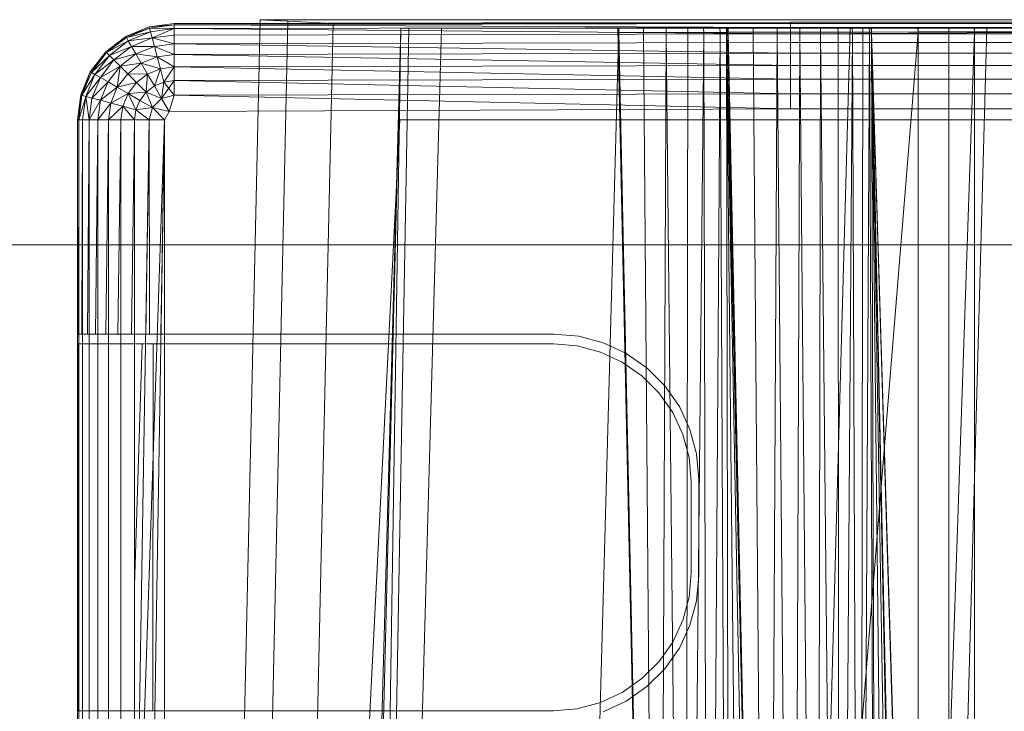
# Model space of a CAD drawing. Header units: metres. Extents: x 391.1 to 430.4, y 12.7 to 29.8.
# Tile 81 of 104: x 404.569 to 404.718, y 27.956 to 28.061. Entities that reach past the tile are written whole.
import ezdxf

# ---------------------------------------------------------------- set-up
doc = ezdxf.new("R2010")
doc.units = ezdxf.units.M
doc.layers.add('A-DETL-____-MBND', color=7, linetype='Continuous', lineweight=18)
doc.layers.add('P-PIPE-____-OTLN', color=7, linetype='Continuous', lineweight=18)

# ---------------------------------------------------------------- blocks, each defined once
blk = doc.blocks.new('Family - Inodor PB-155417-02_SAN_P0')
at = {"layer": 'A-DETL-____-MBND', "color": 253, "true_color": 0xaaaaaa}
for p, q in [((0.01086, 0.72641), (0.01465, 0.72691)), ((0.01086, 0.72641), (0.01465, 0.72691)), ((0.01086, 0.72641), (0.01465, 0.72691)), ((0.01086, 0.72641), (0.01465, 0.72691)), ((0.01086, 0.72641), (0.01465, 0.72671)), ((0.01086, 0.72641), (0.01465, 0.72671)), ((0.01465, 0.72671), (0.01091, 0.72621)), ((0.01465, 0.72671), (0.01091, 0.72621)), ((0.01091, 0.72621), (0.01465, 0.72671)), ((0.01465, 0.72691), (0.10805, 0.72711)), ((0.01465, 0.72691), (0.10805, 0.72711)), ((0.01465, 0.72691), (0.38826, 0.72691)), ((0.01465, 0.72691), (0.38826, 0.72691)), ((0.01465, 0.72691), (0.01465, 0.72671)), ((0.10805, 0.72691), (0.01465, 0.72671)), ((0.01465, 0.72691), (0.01465, 0.72671)), ((0.01465, 0.72691), (0.10805, 0.72691)), ((0.01465, 0.72691), (0.01465, 0.72671)), ((0.10805, 0.72691), (0.01465, 0.72671)), ((0.01465, 0.72691), (0.10805, 0.72691)), ((0.01465, 0.72671), (0.10805, 0.72691)), ((0.01465, 0.72671), (0.01465, 0.72611)), ((0.01465, 0.72671), (0.01465, 0.72611)), ((0.01465, 0.72671), (0.10805, 0.72631)), ((0.01465, 0.72671), (0.01465, 0.72611)), ((0.01465, 0.72671), (0.10805, 0.72631)), ((0.02769, 0.72747), (0.02057, 0.40793)), ((0.02769, 0.72747), (0.02057, 0.40793)), ((0.03191, 0.72725), (0.02479, 0.40776)), ((0.03191, 0.72725), (0.02479, 0.40776)), ((0.03191, 0.72747), (0.02769, 0.72747)), ((0.02769, 0.72747), (0.03191, 0.72747)), ((0.03191, 0.72725), (0.02769, 0.72747)), ((0.02769, 0.72747), (0.03191, 0.72725)), ((0.03874, 0.72691), (0.03162, 0.40749)), ((0.03874, 0.72691), (0.03162, 0.40749)), ((0.03191, 0.72747), (0.03874, 0.72747)), ((0.03874, 0.72747), (0.03191, 0.72747)), ((0.03874, 0.72691), (0.03191, 0.72725)), ((0.03191, 0.72725), (0.03874, 0.72691)), ((0.03874, 0.72747), (0.36709, 0.72747)), ((0.36709, 0.72747), (0.03874, 0.72747)), ((0.36709, 0.72691), (0.03874, 0.72691)), ((0.03874, 0.72691), (0.36709, 0.72691)), ((0.10805, 0.72711), (0.10805, 0.72691)), ((0.10805, 0.72711), (0.29485, 0.72711)), ((0.10805, 0.72711), (0.10805, 0.72691)), ((0.10805, 0.72711), (0.29485, 0.72711)), ((0.10805, 0.72711), (0.10805, 0.72691)), ((0.10805, 0.72691), (0.10805, 0.72631)), ((0.10805, 0.72691), (0.29485, 0.72691)), ((0.10805, 0.72691), (0.10805, 0.72631)), ((0.10805, 0.72691), (0.29485, 0.72691)), ((0.10805, 0.72691), (0.29485, 0.72691)), ((0.10805, 0.72691), (0.10805, 0.72631)), ((0.00733, 0.72494), (0.01086, 0.72641)), ((0.00733, 0.72494), (0.01086, 0.72641)), ((0.00733, 0.72494), (0.01086, 0.72641)), ((0.00733, 0.72494), (0.01086, 0.72641)), ((0.00733, 0.72494), (0.01091, 0.72621)), ((0.00733, 0.72494), (0.01091, 0.72621)), ((0.01091, 0.72621), (0.00743, 0.72477)), ((0.01091, 0.72621), (0.00743, 0.72477)), ((0.00743, 0.72477), (0.01091, 0.72621)), ((0.00743, 0.72477), (0.01106, 0.72564)), ((0.00743, 0.72477), (0.01106, 0.72564)), ((0.01106, 0.72564), (0.00772, 0.72425)), ((0.01106, 0.72564), (0.00772, 0.72425)), ((0.00772, 0.72425), (0.01106, 0.72564)), ((0.01086, 0.72641), (0.01091, 0.72621)), ((0.01086, 0.72641), (0.01091, 0.72621)), ((0.01086, 0.72641), (0.01091, 0.72621)), ((0.01091, 0.72621), (0.01106, 0.72564)), ((0.01091, 0.72621), (0.01106, 0.72564)), ((0.01091, 0.72621), (0.01465, 0.72611)), ((0.01091, 0.72621), (0.01106, 0.72564)), ((0.01091, 0.72621), (0.01465, 0.72611)), ((0.01465, 0.72611), (0.01106, 0.72564)), ((0.01465, 0.72611), (0.01106, 0.72564)), ((0.01106, 0.72564), (0.01465, 0.72611)), ((0.01106, 0.72564), (0.01132, 0.7247)), ((0.01106, 0.72564), (0.01132, 0.7247)), ((0.01106, 0.72564), (0.01132, 0.7247)), ((0.01465, 0.72611), (0.01132, 0.7247)), ((0.01132, 0.7247), (0.01465, 0.72611)), ((0.01465, 0.72514), (0.01132, 0.7247)), ((0.01132, 0.7247), (0.01465, 0.72514)), ((0.01132, 0.7247), (0.01465, 0.72514)), ((0.10805, 0.72631), (0.01465, 0.72611)), ((0.10805, 0.72631), (0.01465, 0.72611)), ((0.01465, 0.72611), (0.10805, 0.72631)), ((0.01465, 0.72611), (0.01465, 0.72514)), ((0.01465, 0.72611), (0.01465, 0.72514)), ((0.01465, 0.72611), (0.10805, 0.72534)), ((0.01465, 0.72611), (0.01465, 0.72514)), ((0.01465, 0.72611), (0.10805, 0.72534)), ((0.10805, 0.72534), (0.01465, 0.72514)), ((0.10805, 0.72534), (0.01465, 0.72514)), ((0.01465, 0.72514), (0.10805, 0.72534)), ((0.01465, 0.72514), (0.01465, 0.72382)), ((0.01465, 0.72514), (0.01465, 0.72382)), ((0.01465, 0.72514), (0.01465, 0.72382)), ((0.03494, 0.21652), (0.04902, 0.7262)), ((0.04902, 0.7262), (0.03612, 0.21652)), ((0.04902, 0.7262), (0.04107, 0.21652)), ((0.0502, 0.7262), (0.04107, 0.21652)), ((0.05515, 0.7262), (0.04107, 0.21652)), ((0.04902, 0.7262), (0.0502, 0.7262)), ((0.0502, 0.7262), (0.05515, 0.7262)), ((0.05515, 0.7262), (0.08204, 0.7262)), ((0.08204, 0.7262), (0.06796, 0.21652)), ((0.08802, 0.44565), (0.08189, 0.7262)), ((0.08201, 0.7262), (0.08189, 0.7262)), ((0.08202, 0.72555), (0.08201, 0.7262)), ((0.08202, 0.7262), (0.08201, 0.7262)), ((0.08202, 0.72555), (0.08201, 0.7262)), ((0.08202, 0.7262), (0.08202, 0.72555)), ((0.08203, 0.7262), (0.08202, 0.72555)), ((0.08203, 0.7262), (0.08202, 0.7262)), ((0.08202, 0.72555), (0.08202, 0.7262)), ((0.08203, 0.7262), (0.08202, 0.72555)), ((0.08202, 0.72555), (0.08802, 0.44565)), ((0.08578, 0.72555), (0.08202, 0.72555)), ((0.08202, 0.72555), (0.08578, 0.72555)), ((0.08202, 0.72555), (0.08802, 0.44565)), ((0.08577, 0.7262), (0.08203, 0.7262)), ((0.08204, 0.7262), (0.11707, 0.7262)), ((0.08577, 0.7262), (0.08578, 0.72555)), ((0.08578, 0.7262), (0.08577, 0.7262)), ((0.08578, 0.72555), (0.08577, 0.7262)), ((0.08578, 0.7262), (0.08578, 0.72555)), ((0.08579, 0.7262), (0.08578, 0.72555)), ((0.08579, 0.7262), (0.08578, 0.7262)), ((0.08578, 0.72555), (0.08578, 0.7262)), ((0.08579, 0.7262), (0.08578, 0.72555)), ((0.08578, 0.72555), (0.08802, 0.44565)), ((0.08578, 0.72555), (0.0892, 0.72555)), ((0.08578, 0.72555), (0.08802, 0.44565)), ((0.0892, 0.72555), (0.08578, 0.72555)), ((0.0892, 0.7262), (0.08579, 0.7262)), ((0.0892, 0.72555), (0.08802, 0.44565)), ((0.08802, 0.44565), (0.0892, 0.72555)), ((0.0892, 0.7262), (0.0892, 0.72555)), ((0.0892, 0.7262), (0.0892, 0.72555)), ((0.0892, 0.7262), (0.0892, 0.7262)), ((0.0892, 0.72555), (0.0892, 0.7262)), ((0.09247, 0.7262), (0.0892, 0.7262)), ((0.0892, 0.7262), (0.0892, 0.72555)), ((0.0892, 0.72555), (0.09212, 0.44566)), ((0.09248, 0.72555), (0.0892, 0.72555)), ((0.0892, 0.72555), (0.09248, 0.72555)), ((0.0892, 0.72555), (0.09212, 0.44566)), ((0.09248, 0.72555), (0.09212, 0.44566)), ((0.09212, 0.44566), (0.09248, 0.72555)), ((0.09212, 0.44566), (0.09491, 0.72555)), ((0.09212, 0.44566), (0.09491, 0.72555)), ((0.09247, 0.7262), (0.09248, 0.72555)), ((0.09489, 0.7262), (0.09247, 0.7262)), ((0.09247, 0.7262), (0.09248, 0.72555)), ((0.09491, 0.72555), (0.09248, 0.72555)), ((0.09248, 0.72555), (0.09491, 0.72555)), ((0.09489, 0.7262), (0.09491, 0.72555)), ((0.09734, 0.7262), (0.09489, 0.7262)), ((0.09489, 0.7262), (0.09491, 0.72555)), ((0.09737, 0.72555), (0.09491, 0.72555)), ((0.09491, 0.72555), (0.09554, 0.44566)), ((0.09491, 0.72555), (0.09737, 0.72555)), ((0.09491, 0.72555), (0.09554, 0.44566)), ((0.09737, 0.72555), (0.09554, 0.44566)), ((0.09554, 0.44566), (0.09737, 0.72555)), ((0.09734, 0.7262), (0.09737, 0.72555)), ((0.09833, 0.7262), (0.09734, 0.7262)), ((0.09734, 0.7262), (0.09737, 0.72555)), ((0.09837, 0.72555), (0.09737, 0.72555)), ((0.09737, 0.72555), (0.09882, 0.44566)), ((0.09737, 0.72555), (0.09837, 0.72555)), ((0.09737, 0.72555), (0.09882, 0.44566)), ((0.09833, 0.7262), (0.09837, 0.72555)), ((0.09845, 0.7262), (0.09833, 0.7262)), ((0.09837, 0.72555), (0.09833, 0.7262)), ((0.09845, 0.7262), (0.09837, 0.72555)), ((0.09845, 0.7262), (0.09837, 0.72555)), ((0.09837, 0.72555), (0.12737, 0.72561)), ((0.12737, 0.72561), (0.09837, 0.72555)), ((0.09837, 0.72555), (0.09882, 0.44566)), ((0.09837, 0.72555), (0.10126, 0.44566)), ((0.09837, 0.72555), (0.09882, 0.44566)), ((0.09837, 0.72555), (0.10371, 0.44566)), ((0.09837, 0.72555), (0.10126, 0.44566)), ((0.09837, 0.72555), (0.10471, 0.44572)), ((0.09837, 0.72555), (0.10371, 0.44566)), ((0.09837, 0.72555), (0.10471, 0.44572)), ((0.12734, 0.7262), (0.09845, 0.7262)), ((0.10461, 0.44571), (0.09848, 0.7262)), ((0.09858, 0.7262), (0.09848, 0.7262)), ((0.09859, 0.7262), (0.09858, 0.7262)), ((0.09861, 0.7256), (0.09858, 0.7262)), ((0.09861, 0.7256), (0.09858, 0.7262)), ((0.09859, 0.7262), (0.09861, 0.7256)), ((0.09861, 0.7262), (0.09859, 0.7262)), ((0.09861, 0.7256), (0.09859, 0.7262)), ((0.09861, 0.7262), (0.09861, 0.7256)), ((0.09862, 0.7262), (0.09861, 0.7256)), ((0.09862, 0.7262), (0.09861, 0.7262)), ((0.09861, 0.7256), (0.09861, 0.7262)), ((0.09862, 0.7262), (0.09861, 0.7256)), ((0.09861, 0.7256), (0.10461, 0.44571)), ((0.10238, 0.7256), (0.09861, 0.7256)), ((0.09861, 0.7256), (0.10238, 0.7256)), ((0.09861, 0.7256), (0.10461, 0.44571)), ((0.10238, 0.7262), (0.09862, 0.7262)), ((0.10238, 0.7262), (0.10238, 0.7256)), ((0.10239, 0.7262), (0.10238, 0.7256)), ((0.10239, 0.7262), (0.10238, 0.7262)), ((0.10238, 0.7256), (0.10238, 0.7262)), ((0.10239, 0.7262), (0.10238, 0.7256)), ((0.10238, 0.7256), (0.10461, 0.44571)), ((0.10604, 0.7256), (0.10238, 0.7256)), ((0.10238, 0.7256), (0.10604, 0.7256)), ((0.10238, 0.7256), (0.10461, 0.44571)), ((0.10603, 0.7262), (0.10239, 0.7262)), ((0.11707, 0.7262), (0.10299, 0.21652)), ((0.10604, 0.7256), (0.10461, 0.44571)), ((0.10461, 0.44571), (0.10604, 0.7256)), ((0.12737, 0.72561), (0.10471, 0.44572)), ((0.10471, 0.44572), (0.12737, 0.72561)), ((0.10603, 0.7262), (0.10604, 0.7256)), ((0.10604, 0.7262), (0.10603, 0.7262)), ((0.10604, 0.7256), (0.10603, 0.7262)), ((0.10604, 0.7262), (0.10604, 0.7256)), ((0.10605, 0.7262), (0.10604, 0.7256)), ((0.10605, 0.7262), (0.10604, 0.7262)), ((0.10604, 0.7256), (0.10604, 0.7262)), ((0.10605, 0.7262), (0.10604, 0.7256)), ((0.10604, 0.7256), (0.10839, 0.44571)), ((0.10604, 0.7256), (0.10947, 0.7256)), ((0.10604, 0.7256), (0.10839, 0.44571)), ((0.10947, 0.7256), (0.10604, 0.7256)), ((0.10947, 0.7262), (0.10605, 0.7262)), ((0.10805, 0.72631), (0.10805, 0.72534)), ((0.10805, 0.72631), (0.29485, 0.72631)), ((0.10805, 0.72631), (0.10805, 0.72534)), ((0.10805, 0.72631), (0.29485, 0.72631)), ((0.10805, 0.72631), (0.29485, 0.72631)), ((0.10805, 0.72631), (0.10805, 0.72534)), ((0.29485, 0.72631), (0.10805, 0.72534)), ((0.10805, 0.72534), (0.29485, 0.72631)), ((0.10805, 0.72534), (0.10805, 0.72402)), ((0.10805, 0.72534), (0.29485, 0.72534)), ((0.10805, 0.72402), (0.10805, 0.72534)), ((0.10805, 0.72534), (0.29485, 0.72534)), ((0.10805, 0.72534), (0.10805, 0.72402)), ((0.10805, 0.72534), (0.29485, 0.72534)), ((0.10947, 0.7256), (0.10839, 0.44571)), ((0.10839, 0.44571), (0.10947, 0.7256)), ((0.10947, 0.7262), (0.10947, 0.7256)), ((0.10947, 0.7262), (0.10947, 0.7256)), ((0.10947, 0.7262), (0.10947, 0.7262)), ((0.10947, 0.7256), (0.10947, 0.7262)), ((0.10948, 0.7262), (0.10947, 0.7256)), ((0.10948, 0.7262), (0.10947, 0.7262)), ((0.10947, 0.7256), (0.10947, 0.7262)), ((0.10948, 0.7262), (0.10947, 0.7256)), ((0.10947, 0.7256), (0.11204, 0.44571)), ((0.11257, 0.7256), (0.10947, 0.7256)), ((0.10947, 0.7256), (0.11257, 0.7256)), ((0.10947, 0.7256), (0.11204, 0.44571)), ((0.11257, 0.7262), (0.10948, 0.7262)), ((0.11257, 0.7256), (0.11204, 0.44571)), ((0.11204, 0.44571), (0.11257, 0.7256)), ((0.11257, 0.7262), (0.11257, 0.7256)), ((0.11257, 0.7262), (0.11257, 0.7256)), ((0.11257, 0.7256), (0.11257, 0.7262)), ((0.11524, 0.7262), (0.11257, 0.7262)), ((0.11257, 0.7262), (0.11257, 0.7256)), ((0.11525, 0.7256), (0.11257, 0.7256)), ((0.11257, 0.7256), (0.11547, 0.44571)), ((0.11257, 0.7256), (0.11525, 0.7256)), ((0.11257, 0.7256), (0.11547, 0.44571)), ((0.11524, 0.7262), (0.11525, 0.7256)), ((0.1174, 0.7262), (0.11524, 0.7262)), ((0.11524, 0.7262), (0.11525, 0.7256)), ((0.11742, 0.7256), (0.11525, 0.7256)), ((0.11525, 0.7256), (0.11547, 0.44571)), ((0.11525, 0.7256), (0.11742, 0.7256)), ((0.11525, 0.7256), (0.11547, 0.44571)), ((0.11742, 0.7256), (0.11547, 0.44571)), ((0.11547, 0.44571), (0.11742, 0.7256)), ((0.11707, 0.7262), (0.13782, 0.7262)), ((0.1174, 0.7262), (0.11742, 0.7256)), ((0.11899, 0.7262), (0.1174, 0.7262)), ((0.1174, 0.7262), (0.11742, 0.7256)), ((0.11902, 0.7256), (0.11742, 0.7256)), ((0.11742, 0.7256), (0.11858, 0.44571)), ((0.11742, 0.7256), (0.11902, 0.7256)), ((0.11742, 0.7256), (0.11858, 0.44571)), ((0.11902, 0.7256), (0.11858, 0.44571)), ((0.11858, 0.44571), (0.11902, 0.7256)), ((0.11858, 0.44571), (0.12, 0.7256)), ((0.11858, 0.44571), (0.12, 0.7256)), ((0.11899, 0.7262), (0.11902, 0.7256)), ((0.11997, 0.7262), (0.11899, 0.7262)), ((0.11899, 0.7262), (0.11902, 0.7256)), ((0.12, 0.7256), (0.11902, 0.7256)), ((0.11902, 0.7256), (0.12, 0.7256)), ((0.11997, 0.7262), (0.12, 0.7256)), ((0.12028, 0.7262), (0.11997, 0.7262)), ((0.11997, 0.7262), (0.12, 0.7256)), ((0.12032, 0.7256), (0.12, 0.7256)), ((0.12, 0.7256), (0.12125, 0.44571)), ((0.12, 0.7256), (0.12032, 0.7256)), ((0.12, 0.7256), (0.12125, 0.44571)), ((0.12028, 0.7262), (0.12032, 0.7256)), ((0.12028, 0.7262), (0.28568, 0.7262)), ((0.12028, 0.7262), (0.12032, 0.7256)), ((0.12034, 0.7262), (0.12029, 0.7262)), ((0.12032, 0.7256), (0.12029, 0.7262)), ((0.12034, 0.7262), (0.12032, 0.7256)), ((0.12034, 0.7262), (0.12032, 0.7256)), ((0.12032, 0.7256), (0.13594, 0.72561)), ((0.13594, 0.72561), (0.12032, 0.7256)), ((0.12032, 0.7256), (0.12632, 0.44571)), ((0.12032, 0.7256), (0.13594, 0.21593)), ((0.12032, 0.7256), (0.12632, 0.44571)), ((0.12032, 0.7256), (0.13594, 0.21593)), ((0.12032, 0.7256), (0.13646, 0.2042)), ((0.12032, 0.7256), (0.12632, 0.44571)), ((0.12032, 0.7256), (0.12125, 0.44571)), ((0.12032, 0.7256), (0.12343, 0.44571)), ((0.12032, 0.7256), (0.12125, 0.44571)), ((0.12032, 0.7256), (0.12503, 0.44571)), ((0.12032, 0.7256), (0.12343, 0.44571)), ((0.12032, 0.7256), (0.12601, 0.44571)), ((0.12032, 0.7256), (0.12503, 0.44571)), ((0.12032, 0.7256), (0.12632, 0.44571)), ((0.12032, 0.7256), (0.12601, 0.44571)), ((0.1359, 0.7262), (0.12034, 0.7262)), ((0.13782, 0.7262), (0.12375, 0.21652)), ((0.13594, 0.72561), (0.12632, 0.44571)), ((0.12632, 0.44571), (0.13594, 0.72561)), ((0.12734, 0.7262), (0.12737, 0.72561)), ((0.12736, 0.7262), (0.12734, 0.7262)), ((0.12737, 0.72561), (0.12734, 0.7262)), ((0.12736, 0.7262), (0.12737, 0.72561)), ((0.12737, 0.7262), (0.12736, 0.7262)), ((0.12737, 0.72561), (0.12736, 0.7262)), ((0.12737, 0.7262), (0.12737, 0.72561)), ((0.13203, 0.7262), (0.12737, 0.7262)), ((0.12737, 0.7262), (0.12737, 0.72561)), ((0.12737, 0.72561), (0.12737, 0.44571)), ((0.13205, 0.72561), (0.12737, 0.72561)), ((0.12737, 0.72561), (0.13205, 0.72561)), ((0.12737, 0.72561), (0.12737, 0.44571)), ((0.13203, 0.7262), (0.13205, 0.72561)), ((0.13591, 0.7262), (0.13203, 0.7262)), ((0.13203, 0.7262), (0.13205, 0.72561)), ((0.13594, 0.72561), (0.13205, 0.72561)), ((0.13205, 0.72561), (0.13205, 0.44571)), ((0.13205, 0.72561), (0.13205, 0.44571)), ((0.13205, 0.72561), (0.13594, 0.72561)), ((0.1359, 0.7262), (0.13594, 0.72561)), ((0.1359, 0.7262), (0.27007, 0.7262)), ((0.1359, 0.7262), (0.13594, 0.72561)), ((0.13591, 0.7262), (0.13594, 0.72561)), ((0.26951, 0.7262), (0.13591, 0.7262)), ((0.13591, 0.7262), (0.13594, 0.72561)), ((0.13594, 0.72561), (0.13594, 0.44571)), ((0.13594, 0.72561), (0.27003, 0.72561)), ((0.13594, 0.72561), (0.27003, 0.72561)), ((0.13594, 0.72561), (0.13594, 0.44571)), ((0.27003, 0.72561), (0.13594, 0.72561)), ((0.13594, 0.44571), (0.13594, 0.72561)), ((0.13594, 0.72561), (0.27003, 0.72561)), ((0.13594, 0.72561), (0.13594, 0.44571)), ((0.13782, 0.7262), (0.16159, 0.7262)), ((0.00429, 0.72262), (0.00733, 0.72494)), ((0.00429, 0.72262), (0.00733, 0.72494)), ((0.00429, 0.72262), (0.00733, 0.72494)), ((0.00429, 0.72262), (0.00733, 0.72494)), ((0.00429, 0.72262), (0.00743, 0.72477)), ((0.00429, 0.72262), (0.00743, 0.72477)), ((0.00743, 0.72477), (0.00443, 0.72247)), ((0.00743, 0.72477), (0.00443, 0.72247)), ((0.00443, 0.72247), (0.00743, 0.72477)), ((0.00443, 0.72247), (0.00772, 0.72425)), ((0.00443, 0.72247), (0.00772, 0.72425)), ((0.00772, 0.72425), (0.00485, 0.72205)), ((0.00772, 0.72425), (0.00485, 0.72205)), ((0.00485, 0.72205), (0.00772, 0.72425)), ((0.00733, 0.72494), (0.00743, 0.72477)), ((0.00733, 0.72494), (0.00743, 0.72477)), ((0.00733, 0.72494), (0.00743, 0.72477)), ((0.00743, 0.72477), (0.00772, 0.72425)), ((0.00743, 0.72477), (0.00772, 0.72425)), ((0.00743, 0.72477), (0.00772, 0.72425)), ((0.00772, 0.72425), (0.01132, 0.7247)), ((0.00772, 0.72425), (0.01132, 0.7247)), ((0.00772, 0.72425), (0.00821, 0.72341)), ((0.00772, 0.72425), (0.00821, 0.72341)), ((0.00772, 0.72425), (0.00821, 0.72341)), ((0.01132, 0.7247), (0.00821, 0.72341)), ((0.01132, 0.7247), (0.00821, 0.72341)), ((0.00821, 0.72341), (0.01132, 0.7247)), ((0.01132, 0.7247), (0.01166, 0.72342)), ((0.01132, 0.7247), (0.01166, 0.72342)), ((0.01132, 0.7247), (0.01465, 0.72382)), ((0.01132, 0.7247), (0.01166, 0.72342)), ((0.01132, 0.7247), (0.01465, 0.72382)), ((0.01465, 0.72382), (0.01166, 0.72342)), ((0.01465, 0.72382), (0.01166, 0.72342)), ((0.01166, 0.72342), (0.01465, 0.72382)), ((0.10805, 0.72402), (0.01465, 0.72382)), ((0.10805, 0.72402), (0.01465, 0.72382)), ((0.01465, 0.72382), (0.10805, 0.72402)), ((0.01465, 0.72382), (0.01465, 0.72219)), ((0.01465, 0.72382), (0.01465, 0.72219)), ((0.01465, 0.72382), (0.10805, 0.72239)), ((0.01465, 0.72382), (0.01465, 0.72219)), ((0.01465, 0.72382), (0.10805, 0.72239)), ((0.10805, 0.72402), (0.29485, 0.72402)), ((0.10805, 0.72402), (0.10805, 0.72239)), ((0.10805, 0.72402), (0.29485, 0.72402)), ((0.10805, 0.72402), (0.29485, 0.72402)), ((0.10805, 0.72402), (0.10805, 0.72239)), ((0.00196, 0.71958), (0.00429, 0.72262)), ((0.00196, 0.71958), (0.00429, 0.72262)), ((0.00196, 0.71958), (0.00429, 0.72262)), ((0.00196, 0.71958), (0.00429, 0.72262)), ((0.00429, 0.72262), (0.00214, 0.71948)), ((0.00214, 0.71948), (0.00429, 0.72262)), ((0.00443, 0.72247), (0.00214, 0.71948)), ((0.00214, 0.71948), (0.00443, 0.72247)), ((0.00214, 0.71948), (0.00443, 0.72247)), ((0.00429, 0.72262), (0.00443, 0.72247)), ((0.00429, 0.72262), (0.00443, 0.72247)), ((0.00429, 0.72262), (0.00443, 0.72247)), ((0.00443, 0.72247), (0.00485, 0.72205)), ((0.00443, 0.72247), (0.00485, 0.72205)), ((0.00443, 0.72247), (0.00485, 0.72205)), ((0.00485, 0.72205), (0.00821, 0.72341)), ((0.00485, 0.72205), (0.00821, 0.72341)), ((0.00821, 0.72341), (0.00554, 0.72136)), ((0.00821, 0.72341), (0.00554, 0.72136)), ((0.00554, 0.72136), (0.00821, 0.72341)), ((0.00554, 0.72136), (0.00887, 0.72227)), ((0.00554, 0.72136), (0.00887, 0.72227)), ((0.00887, 0.72227), (0.00648, 0.72043)), ((0.00887, 0.72227), (0.00648, 0.72043)), ((0.00648, 0.72043), (0.00887, 0.72227)), ((0.00821, 0.72341), (0.01166, 0.72342)), ((0.00821, 0.72341), (0.01166, 0.72342)), ((0.00821, 0.72341), (0.00887, 0.72227)), ((0.00821, 0.72341), (0.00887, 0.72227)), ((0.00821, 0.72341), (0.00887, 0.72227)), ((0.01166, 0.72342), (0.00887, 0.72227)), ((0.01166, 0.72342), (0.00887, 0.72227)), ((0.00887, 0.72227), (0.01166, 0.72342)), ((0.00887, 0.72227), (0.00968, 0.72086)), ((0.00887, 0.72227), (0.00968, 0.72086)), ((0.00887, 0.72227), (0.01208, 0.72185)), ((0.00887, 0.72227), (0.00968, 0.72086)), ((0.00887, 0.72227), (0.01208, 0.72185)), ((0.01166, 0.72342), (0.01208, 0.72185)), ((0.01166, 0.72342), (0.01208, 0.72185)), ((0.01166, 0.72342), (0.01465, 0.72219)), ((0.01166, 0.72342), (0.01208, 0.72185)), ((0.01166, 0.72342), (0.01465, 0.72219)), ((0.01465, 0.72219), (0.01208, 0.72185)), ((0.01465, 0.72219), (0.01208, 0.72185)), ((0.01208, 0.72185), (0.01465, 0.72219)), ((0.10805, 0.72239), (0.01465, 0.72219)), ((0.10805, 0.72239), (0.01465, 0.72219)), ((0.01465, 0.72219), (0.10805, 0.72239)), ((0.01465, 0.72219), (0.01465, 0.72031)), ((0.01465, 0.72219), (0.01465, 0.72031)), ((0.01465, 0.72219), (0.10805, 0.72051)), ((0.01465, 0.72219), (0.01465, 0.72031)), ((0.01465, 0.72219), (0.10805, 0.72051)), ((0.10805, 0.72239), (0.29485, 0.72239)), ((0.10805, 0.72239), (0.10805, 0.72051)), ((0.10805, 0.72239), (0.29485, 0.72239)), ((0.10805, 0.72239), (0.29485, 0.72239)), ((0.10805, 0.72239), (0.10805, 0.72051)), ((0.00214, 0.71948), (0.00485, 0.72205)), ((0.00214, 0.71948), (0.00485, 0.72205)), ((0.00485, 0.72205), (0.00265, 0.71918)), ((0.00485, 0.72205), (0.00265, 0.71918)), ((0.00265, 0.71918), (0.00485, 0.72205)), ((0.00265, 0.71918), (0.00554, 0.72136)), ((0.00265, 0.71918), (0.00554, 0.72136)), ((0.00554, 0.72136), (0.0035, 0.7187)), ((0.00554, 0.72136), (0.0035, 0.7187)), ((0.0035, 0.7187), (0.00554, 0.72136)), ((0.00485, 0.72205), (0.00554, 0.72136)), ((0.00485, 0.72205), (0.00554, 0.72136)), ((0.00485, 0.72205), (0.00554, 0.72136)), ((0.00554, 0.72136), (0.00648, 0.72043)), ((0.00554, 0.72136), (0.00648, 0.72043)), ((0.00554, 0.72136), (0.00648, 0.72043)), ((0.00648, 0.72043), (0.00968, 0.72086)), ((0.00648, 0.72043), (0.00968, 0.72086)), ((0.00968, 0.72086), (0.00763, 0.71928)), ((0.00968, 0.72086), (0.00763, 0.71928)), ((0.00763, 0.71928), (0.00968, 0.72086)), ((0.01208, 0.72185), (0.00968, 0.72086)), ((0.01208, 0.72185), (0.00968, 0.72086)), ((0.00968, 0.72086), (0.01208, 0.72185)), ((0.00968, 0.72086), (0.01062, 0.71923)), ((0.00968, 0.72086), (0.01062, 0.71923)), ((0.00968, 0.72086), (0.01257, 0.72003)), ((0.00968, 0.72086), (0.01062, 0.71923)), ((0.00968, 0.72086), (0.01257, 0.72003)), ((0.01208, 0.72185), (0.01257, 0.72003)), ((0.01208, 0.72185), (0.01257, 0.72003)), ((0.01208, 0.72185), (0.01465, 0.72031)), ((0.01208, 0.72185), (0.01257, 0.72003)), ((0.01208, 0.72185), (0.01465, 0.72031)), ((0.0005, 0.71605), (0.00196, 0.71958)), ((0.0005, 0.71605), (0.00196, 0.71958)), ((0.0005, 0.71605), (0.00196, 0.71958)), ((0.0005, 0.71605), (0.00196, 0.71958)), ((0.00196, 0.71958), (0.00069, 0.716)), ((0.00069, 0.716), (0.00196, 0.71958)), ((0.00214, 0.71948), (0.00069, 0.716)), ((0.00069, 0.716), (0.00214, 0.71948)), ((0.00069, 0.716), (0.00214, 0.71948)), ((0.00069, 0.716), (0.00265, 0.71918)), ((0.00069, 0.716), (0.00265, 0.71918)), ((0.00265, 0.71918), (0.00127, 0.71584)), ((0.00265, 0.71918), (0.00127, 0.71584)), ((0.00127, 0.71584), (0.00265, 0.71918)), ((0.00196, 0.71958), (0.00214, 0.71948)), ((0.00196, 0.71958), (0.00214, 0.71948)), ((0.00196, 0.71958), (0.00214, 0.71948)), ((0.00214, 0.71948), (0.00265, 0.71918)), ((0.00214, 0.71948), (0.00265, 0.71918)), ((0.00214, 0.71948), (0.00265, 0.71918)), ((0.00265, 0.71918), (0.0035, 0.7187)), ((0.00265, 0.71918), (0.0035, 0.7187)), ((0.00265, 0.71918), (0.0035, 0.7187)), ((0.0035, 0.7187), (0.00648, 0.72043)), ((0.0035, 0.7187), (0.00648, 0.72043)), ((0.00648, 0.72043), (0.00464, 0.71804)), ((0.00648, 0.72043), (0.00464, 0.71804)), ((0.00464, 0.71804), (0.00648, 0.72043)), ((0.00648, 0.72043), (0.00605, 0.71722)), ((0.00605, 0.71722), (0.00648, 0.72043)), ((0.00763, 0.71928), (0.00605, 0.71722)), ((0.00605, 0.71722), (0.00763, 0.71928)), ((0.00605, 0.71722), (0.00763, 0.71928)), ((0.00648, 0.72043), (0.00763, 0.71928)), ((0.00648, 0.72043), (0.00763, 0.71928)), ((0.00648, 0.72043), (0.00763, 0.71928)), ((0.00763, 0.71928), (0.00896, 0.71795)), ((0.00763, 0.71928), (0.00896, 0.71795)), ((0.00763, 0.71928), (0.01062, 0.71923)), ((0.00763, 0.71928), (0.00896, 0.71795)), ((0.00763, 0.71928), (0.01062, 0.71923)), ((0.01062, 0.71923), (0.00896, 0.71795)), ((0.01062, 0.71923), (0.00896, 0.71795)), ((0.00896, 0.71795), (0.01062, 0.71923)), ((0.01062, 0.71923), (0.01043, 0.71648)), ((0.01043, 0.71648), (0.01062, 0.71923)), ((0.01257, 0.72003), (0.01062, 0.71923)), ((0.01257, 0.72003), (0.01062, 0.71923)), ((0.01062, 0.71923), (0.01257, 0.72003)), ((0.01062, 0.71923), (0.01167, 0.71743)), ((0.01062, 0.71923), (0.01167, 0.71743)), ((0.01062, 0.71923), (0.01167, 0.71743)), ((0.01257, 0.72003), (0.01167, 0.71743)), ((0.01167, 0.71743), (0.01257, 0.72003)), ((0.01465, 0.72031), (0.01257, 0.72003)), ((0.01465, 0.72031), (0.01257, 0.72003)), ((0.01257, 0.72003), (0.01465, 0.72031)), ((0.01257, 0.72003), (0.01311, 0.71802)), ((0.01257, 0.72003), (0.01311, 0.71802)), ((0.01257, 0.72003), (0.01311, 0.71802)), ((0.01465, 0.72031), (0.01311, 0.71802)), ((0.01311, 0.71802), (0.01465, 0.72031)), ((0.10805, 0.72051), (0.01465, 0.72031)), ((0.10805, 0.72051), (0.01465, 0.72031)), ((0.01465, 0.72031), (0.10805, 0.72051)), ((0.01465, 0.72031), (0.01465, 0.71823)), ((0.01465, 0.72031), (0.01465, 0.71823)), ((0.01465, 0.72031), (0.10805, 0.71843)), ((0.01465, 0.72031), (0.01465, 0.71823)), ((0.01465, 0.72031), (0.10805, 0.71843)), ((0.10805, 0.72051), (0.29485, 0.72051)), ((0.10805, 0.72051), (0.10805, 0.71843)), ((0.10805, 0.72051), (0.29485, 0.72051)), ((0.10805, 0.72051), (0.29485, 0.72051)), ((0.10805, 0.72051), (0.10805, 0.71843)), ((0.00127, 0.71584), (0.0035, 0.7187)), ((0.00127, 0.71584), (0.0035, 0.7187)), ((0.0035, 0.7187), (0.00221, 0.71559)), ((0.0035, 0.7187), (0.00221, 0.71559)), ((0.00221, 0.71559), (0.0035, 0.7187)), ((0.00221, 0.71559), (0.00464, 0.71804)), ((0.00221, 0.71559), (0.00464, 0.71804)), ((0.00464, 0.71804), (0.00348, 0.71525)), ((0.00464, 0.71804), (0.00348, 0.71525)), ((0.00348, 0.71525), (0.00464, 0.71804)), ((0.0035, 0.7187), (0.00464, 0.71804)), ((0.0035, 0.7187), (0.00464, 0.71804)), ((0.0035, 0.7187), (0.00464, 0.71804)), ((0.00464, 0.71804), (0.00605, 0.71722)), ((0.00464, 0.71804), (0.00605, 0.71722)), ((0.00464, 0.71804), (0.00605, 0.71722)), ((0.00605, 0.71722), (0.00896, 0.71795)), ((0.00605, 0.71722), (0.00896, 0.71795)), ((0.00896, 0.71795), (0.00768, 0.71628)), ((0.00896, 0.71795), (0.00768, 0.71628)), ((0.00768, 0.71628), (0.00896, 0.71795)), ((0.00896, 0.71795), (0.01043, 0.71648)), ((0.00896, 0.71795), (0.01043, 0.71648)), ((0.00896, 0.71795), (0.01043, 0.71648)), ((0.01311, 0.71802), (0.01167, 0.71743)), ((0.01167, 0.71743), (0.01311, 0.71802)), ((0.01167, 0.71743), (0.01311, 0.71802)), ((0.01465, 0.71823), (0.01277, 0.71551)), ((0.01311, 0.71802), (0.01277, 0.71551)), ((0.01311, 0.71802), (0.01277, 0.71551)), ((0.01311, 0.71802), (0.01277, 0.71551)), ((0.01465, 0.71823), (0.01311, 0.71802)), ((0.01311, 0.71802), (0.01465, 0.71823)), ((0.01311, 0.71802), (0.01465, 0.71823)), ((0.01311, 0.71802), (0.01465, 0.71601)), ((0.10805, 0.71843), (0.01465, 0.71823)), ((0.10805, 0.71843), (0.01465, 0.71823)), ((0.01465, 0.71823), (0.10805, 0.71843)), ((0.01465, 0.71823), (0.01465, 0.71601)), ((0.01465, 0.71823), (0.10805, 0.71621)), ((0.01465, 0.71823), (0.01465, 0.71601)), ((0.01465, 0.71823), (0.10805, 0.71621)), ((0.10805, 0.71843), (0.29485, 0.71843)), ((0.10805, 0.71843), (0.10805, 0.71621)), ((0.10805, 0.71843), (0.29485, 0.71843)), ((0.10805, 0.71843), (0.29485, 0.71843)), ((0.10805, 0.71843), (0.10805, 0.71621)), ((0.00348, 0.71525), (0.00605, 0.71722)), ((0.00348, 0.71525), (0.00605, 0.71722)), ((0.00605, 0.71722), (0.00505, 0.71483)), ((0.00605, 0.71722), (0.00505, 0.71483)), ((0.00505, 0.71483), (0.00605, 0.71722)), ((0.00505, 0.71483), (0.00768, 0.71628)), ((0.00505, 0.71483), (0.00768, 0.71628)), ((0.00605, 0.71722), (0.00768, 0.71628)), ((0.00605, 0.71722), (0.00768, 0.71628)), ((0.00605, 0.71722), (0.00768, 0.71628)), ((0.00768, 0.71628), (0.00687, 0.71434)), ((0.00768, 0.71628), (0.00687, 0.71434)), ((0.00687, 0.71434), (0.00768, 0.71628)), ((0.00768, 0.71628), (0.01043, 0.71648)), ((0.00768, 0.71628), (0.01043, 0.71648)), ((0.00768, 0.71628), (0.00948, 0.71524)), ((0.00768, 0.71628), (0.00888, 0.7138)), ((0.00768, 0.71628), (0.00948, 0.71524)), ((0.00768, 0.71628), (0.00888, 0.7138)), ((0.00768, 0.71628), (0.00948, 0.71524)), ((0.01043, 0.71648), (0.00948, 0.71524)), ((0.01043, 0.71648), (0.00948, 0.71524)), ((0.00948, 0.71524), (0.01043, 0.71648)), ((0.01167, 0.71743), (0.01043, 0.71648)), ((0.01043, 0.71648), (0.01167, 0.71743)), ((0.01043, 0.71648), (0.01167, 0.71743)), ((0.01043, 0.71648), (0.0114, 0.71413)), ((0.01043, 0.71648), (0.01277, 0.71551)), ((0.01043, 0.71648), (0.0114, 0.71413)), ((0.01043, 0.71648), (0.01277, 0.71551)), ((0.01043, 0.71648), (0.01277, 0.71551)), ((0.01043, 0.71648), (0.0114, 0.71413)), ((0.01167, 0.71743), (0.01277, 0.71551)), ((0.01167, 0.71743), (0.01277, 0.71551)), ((0.01167, 0.71743), (0.01277, 0.71551)), ((0.10805, 0.71621), (0.01465, 0.71601)), ((0.10805, 0.71621), (0.01465, 0.71601)), ((0.01465, 0.71601), (0.10805, 0.71621)), ((0.10805, 0.71621), (0.29485, 0.71621)), ((0.10805, 0.71621), (0.10805, 0.71393)), ((0.10805, 0.71621), (0.29485, 0.71621)), ((0.10805, 0.71621), (0.29485, 0.71621)), ((0.10805, 0.71621), (0.10805, 0.71393)), ((0, 0.71226), (0.0005, 0.71605)), ((0, 0.71226), (0.0005, 0.71605)), ((0, 0.71226), (0.0005, 0.71605)), ((0, 0.71226), (0.0005, 0.71605)), ((0, 0.71226), (0.00069, 0.716)), ((0, 0.71226), (0.00069, 0.716)), ((0.00069, 0.716), (0.0002, 0.71226)), ((0.00069, 0.716), (0.0002, 0.71226)), ((0.0002, 0.71226), (0.00069, 0.716)), ((0.0002, 0.71226), (0.00127, 0.71584)), ((0.0002, 0.71226), (0.00127, 0.71584)), ((0.0005, 0.71605), (0.00069, 0.716)), ((0.0005, 0.71605), (0.00069, 0.716)), ((0.0005, 0.71605), (0.00069, 0.716)), ((0.00069, 0.716), (0.00127, 0.71584)), ((0.00069, 0.716), (0.00127, 0.71584)), ((0.00069, 0.716), (0.00127, 0.71584)), ((0.00127, 0.71584), (0.0008, 0.71226)), ((0.00127, 0.71584), (0.0008, 0.71226)), ((0.0008, 0.71226), (0.00127, 0.71584)), ((0.00127, 0.71584), (0.00221, 0.71559)), ((0.00127, 0.71584), (0.00177, 0.71226)), ((0.00127, 0.71584), (0.00221, 0.71559)), ((0.00127, 0.71584), (0.00177, 0.71226)), ((0.00127, 0.71584), (0.00221, 0.71559)), ((0.00221, 0.71559), (0.00177, 0.71226)), ((0.00221, 0.71559), (0.00177, 0.71226)), ((0.00177, 0.71226), (0.00221, 0.71559)), ((0.00177, 0.71226), (0.00348, 0.71525)), ((0.00177, 0.71226), (0.00348, 0.71525)), ((0.00221, 0.71559), (0.00348, 0.71525)), ((0.00221, 0.71559), (0.00348, 0.71525)), ((0.00221, 0.71559), (0.00348, 0.71525)), ((0.00348, 0.71525), (0.00309, 0.71226)), ((0.00348, 0.71525), (0.00309, 0.71226)), ((0.00309, 0.71226), (0.00348, 0.71525)), ((0.00309, 0.71226), (0.00505, 0.71483)), ((0.00309, 0.71226), (0.00505, 0.71483)), ((0.00348, 0.71525), (0.00505, 0.71483)), ((0.00348, 0.71525), (0.00505, 0.71483)), ((0.00348, 0.71525), (0.00505, 0.71483)), ((0.00505, 0.71483), (0.00472, 0.71226)), ((0.00505, 0.71483), (0.00472, 0.71226)), ((0.00472, 0.71226), (0.00505, 0.71483)), ((0.00505, 0.71483), (0.00687, 0.71434)), ((0.00505, 0.71483), (0.00687, 0.71434)), ((0.00505, 0.71483), (0.00687, 0.71434)), ((0.00948, 0.71524), (0.00888, 0.7138)), ((0.00948, 0.71524), (0.00888, 0.7138)), ((0.00888, 0.7138), (0.00948, 0.71524)), ((0.00948, 0.71524), (0.0114, 0.71413)), ((0.00948, 0.71524), (0.0114, 0.71413)), ((0.00948, 0.71524), (0.0114, 0.71413)), ((0.01277, 0.71551), (0.0114, 0.71413)), ((0.01277, 0.71551), (0.0114, 0.71413)), ((0.0114, 0.71413), (0.01277, 0.71551)), ((0.01465, 0.71601), (0.01277, 0.71551)), ((0.01277, 0.71551), (0.01391, 0.71353)), ((0.01277, 0.71551), (0.01391, 0.71353)), ((0.01465, 0.71601), (0.01391, 0.71353)), ((0.01465, 0.71601), (0.01391, 0.71353)), ((0.01465, 0.71601), (0.10805, 0.71393)), ((0.01465, 0.71601), (0.10805, 0.71393)), ((0.01465, 0.71601), (0.10805, 0.71393)), ((0.00472, 0.71226), (0.00687, 0.71434)), ((0.00472, 0.71226), (0.00687, 0.71434)), ((0.00687, 0.71434), (0.0066, 0.71226)), ((0.00687, 0.71434), (0.0066, 0.71226)), ((0.0066, 0.71226), (0.00687, 0.71434)), ((0.00888, 0.7138), (0.00687, 0.71434)), ((0.00687, 0.71434), (0.00868, 0.71226)), ((0.00687, 0.71434), (0.00888, 0.7138)), ((0.00687, 0.71434), (0.00888, 0.7138)), ((0.00687, 0.71434), (0.00868, 0.71226)), ((0.00888, 0.7138), (0.00868, 0.71226)), ((0.00888, 0.7138), (0.00868, 0.71226)), ((0.00868, 0.71226), (0.00888, 0.7138)), ((0.0114, 0.71413), (0.00888, 0.7138)), ((0.00888, 0.7138), (0.0114, 0.71413)), ((0.00888, 0.7138), (0.0114, 0.71413)), ((0.00888, 0.7138), (0.0109, 0.71226)), ((0.00888, 0.7138), (0.0109, 0.71226)), ((0.00888, 0.7138), (0.0109, 0.71226)), ((0.0114, 0.71413), (0.0109, 0.71226)), ((0.0114, 0.71413), (0.0109, 0.71226)), ((0.0109, 0.71226), (0.0114, 0.71413)), ((0.0114, 0.71413), (0.01318, 0.71226)), ((0.01391, 0.71353), (0.0114, 0.71413)), ((0.0114, 0.71413), (0.01318, 0.71226)), ((0.0114, 0.71413), (0.01391, 0.71353)), ((0.0114, 0.71413), (0.01391, 0.71353)), ((0.0114, 0.71413), (0.01318, 0.71226)), ((0.01391, 0.71353), (0.01318, 0.71226)), ((0.01391, 0.71353), (0.01318, 0.71226)), ((0.01318, 0.71226), (0.01391, 0.71353)), ((0.01391, 0.71353), (0.10805, 0.71393)), ((0.01391, 0.71353), (0.10805, 0.71393)), ((0.10805, 0.71393), (0.01391, 0.71353)), ((0.10805, 0.71393), (0.29485, 0.71393)), ((0.10805, 0.71393), (0.29485, 0.71393)), ((0.10805, 0.71393), (0.29485, 0.71393)), ((0, 0.57723), (0, 0.71226)), ((0, 0.57723), (0, 0.71226)), ((0, 0.57723), (0, 0.71226)), ((0, 0.71226), (0.0002, 0.71226)), ((0, 0.71226), (0.0002, 0.71226)), ((0, 0.71226), (0, 0.57723)), ((0, 0.71226), (0.0002, 0.71226)), ((0.0002, 0.71226), (0.00015, 0.67979)), ((0.00015, 0.67979), (0.0002, 0.71226)), ((0.0002, 0.71226), (0.0002, 0.57723)), ((0.0002, 0.71226), (0.0008, 0.71226)), ((0.0002, 0.71226), (0.0002, 0.67979)), ((0.0002, 0.67979), (0.0002, 0.71226)), ((0.0002, 0.71226), (0.0008, 0.71226)), ((0.0002, 0.71226), (0.0008, 0.71226)), ((0.00065, 0.67979), (0.0008, 0.71226)), ((0.00065, 0.67979), (0.0008, 0.71226)), ((0.0008, 0.71226), (0.0008, 0.57723)), ((0.0008, 0.71226), (0.00177, 0.71226)), ((0.0008, 0.71226), (0.0008, 0.67979)), ((0.0008, 0.67979), (0.0008, 0.71226)), ((0.0008, 0.71226), (0.00177, 0.71226)), ((0.0008, 0.71226), (0.00177, 0.71226)), ((0.00154, 0.67979), (0.00177, 0.71226)), ((0.00154, 0.67979), (0.00177, 0.71226)), ((0.00177, 0.71226), (0.00177, 0.57723)), ((0.00177, 0.71226), (0.00309, 0.71226)), ((0.00177, 0.71226), (0.00177, 0.67979)), ((0.00177, 0.67979), (0.00177, 0.71226)), ((0.00177, 0.71226), (0.00309, 0.71226)), ((0.00177, 0.71226), (0.00309, 0.71226)), ((0.00277, 0.67979), (0.00309, 0.71226)), ((0.00277, 0.67979), (0.00309, 0.71226)), ((0.00309, 0.71226), (0.00309, 0.57723)), ((0.00309, 0.71226), (0.00472, 0.71226)), ((0.00309, 0.71226), (0.00309, 0.67979)), ((0.00309, 0.67979), (0.00309, 0.71226)), ((0.00309, 0.71226), (0.00472, 0.71226)), ((0.00309, 0.71226), (0.00472, 0.71226)), ((0.00432, 0.67979), (0.00472, 0.71226)), ((0.00432, 0.67979), (0.00472, 0.71226)), ((0.00472, 0.71226), (0.00472, 0.57723)), ((0.00472, 0.71226), (0.0066, 0.71226)), ((0.00472, 0.71226), (0.00472, 0.67979)), ((0.00472, 0.67979), (0.00472, 0.71226)), ((0.00472, 0.71226), (0.0066, 0.71226)), ((0.00472, 0.71226), (0.0066, 0.71226)), ((0.00615, 0.67979), (0.0066, 0.71226)), ((0.00615, 0.67979), (0.0066, 0.71226)), ((0.0066, 0.71226), (0.0066, 0.57723)), ((0.0066, 0.71226), (0.00868, 0.71226)), ((0.0066, 0.71226), (0.0066, 0.67979)), ((0.0066, 0.67979), (0.0066, 0.71226)), ((0.0066, 0.71226), (0.00868, 0.71226)), ((0.0066, 0.71226), (0.00868, 0.71226)), ((0.00818, 0.67979), (0.00868, 0.71226)), ((0.00818, 0.67979), (0.00868, 0.71226)), ((0.00868, 0.71226), (0.00868, 0.57723)), ((0.00868, 0.71226), (0.0109, 0.71226)), ((0.0109, 0.71226), (0.00868, 0.57723)), ((0.01318, 0.71226), (0.00868, 0.57723)), ((0.00868, 0.71226), (0.00868, 0.67979)), ((0.00868, 0.67979), (0.00868, 0.71226)), ((0.00868, 0.71226), (0.0109, 0.71226)), ((0.00868, 0.71226), (0.0109, 0.71226)), ((0.01036, 0.67979), (0.0109, 0.71226)), ((0.01036, 0.67979), (0.0109, 0.71226)), ((0.0109, 0.71226), (0.01318, 0.71226)), ((0.0109, 0.71226), (0.01093, 0.67979)), ((0.01093, 0.67979), (0.0109, 0.71226)), ((0.0109, 0.71226), (0.01318, 0.71226)), ((0.0109, 0.71226), (0.01318, 0.71226)), ((0.01318, 0.71226), (0.01102, 0.57626)), ((0.01266, 0.67979), (0.01318, 0.71226)), ((0.01266, 0.67979), (0.01318, 0.71226)), ((0.01318, 0.71226), (0.01318, 0.57723)), ((0.01318, 0.71226), (0.01318, 0.67979)), ((0.01318, 0.67979), (0.01318, 0.71226)), ((0.0405, 0.54781), (0.04887, 0.71226)), ((0.04887, 0.71226), (0.04193, 0.57586)), ((0.35226, 0.71226), (0.04887, 0.71226)), ((0.35226, 0.71226), (0.04887, 0.71226)), ((0, 0.62119), (0, 0.67979)), ((0, 0.67979), (0.00015, 0.67979)), ((0.00015, 0.67979), (0.0002, 0.67979)), ((0.0002, 0.67979), (0.00065, 0.67979)), ((0.00065, 0.67979), (0.0008, 0.67979)), ((0.0008, 0.67979), (0.00154, 0.67979)), ((0.00154, 0.67979), (0.00177, 0.67979)), ((0.00177, 0.67979), (0.00277, 0.67979)), ((0.00277, 0.67979), (0.00309, 0.67979)), ((0.00309, 0.67979), (0.00432, 0.67979)), ((0.00432, 0.67979), (0.00472, 0.67979)), ((0.00472, 0.67979), (0.00615, 0.67979)), ((0.00615, 0.67979), (0.0066, 0.67979)), ((0.0066, 0.67979), (0.00818, 0.67979)), ((0.00818, 0.67979), (0.00868, 0.67979)), ((0.00868, 0.67979), (0.01036, 0.67979)), ((0.01036, 0.67979), (0.01093, 0.67979)), ((0.01093, 0.67979), (0.01266, 0.67979)), ((0.01266, 0.67979), (0.01318, 0.67979)), ((0.01318, 0.67979), (0.01373, 0.67979)), ((0.01373, 0.67979), (0.07217, 0.67979)), ((0.07217, 0.67979), (0.07599, 0.67946)), ((0.07599, 0.67946), (0.07969, 0.67847)), ((0.07212, 0.67833), (0.0001, 0.67833)), ((0.0001, 0.67833), (0.0002, 0.67833)), ((0.0001, 0.62265), (0.0001, 0.67833)), ((0.0002, 0.67833), (0.0008, 0.67833)), ((0.0002, 0.67833), (0.0002, 0.62265)), ((0.0008, 0.67833), (0.00177, 0.67833)), ((0.0008, 0.67833), (0.0008, 0.62265)), ((0.00177, 0.67833), (0.00309, 0.67833)), ((0.00177, 0.67833), (0.00177, 0.62265)), ((0.00309, 0.67833), (0.00472, 0.67833)), ((0.00309, 0.67833), (0.00309, 0.62265)), ((0.00472, 0.67833), (0.0066, 0.67833)), ((0.00472, 0.67833), (0.00472, 0.62265)), ((0.0066, 0.67833), (0.00868, 0.67833)), ((0.0066, 0.67833), (0.0066, 0.62265)), ((0.00868, 0.67833), (0.00983, 0.67833)), ((0.00983, 0.67833), (0.00868, 0.64166)), ((0.00868, 0.67833), (0.00868, 0.64166)), ((0.00983, 0.67833), (0.01147, 0.67833)), ((0.01147, 0.67833), (0.01141, 0.62265)), ((0.01147, 0.67833), (0.07212, 0.67833)), ((0.07574, 0.67801), (0.07212, 0.67833)), ((0.07212, 0.67833), (0.07574, 0.67801)), ((0.07926, 0.67707), (0.07574, 0.67801)), ((0.07574, 0.67801), (0.07926, 0.67707)), ((0.07969, 0.67847), (0.08252, 0.67714)), ((0.08256, 0.67553), (0.07926, 0.67707)), ((0.07926, 0.67707), (0.08256, 0.67553)), ((0.08252, 0.67714), (0.08285, 0.67699)), ((0.08285, 0.67699), (0.08316, 0.67685)), ((0.0863, 0.67465), (0.08316, 0.67685)), ((0.08554, 0.67344), (0.08256, 0.67553)), ((0.08256, 0.67553), (0.08554, 0.67344)), ((0.08901, 0.67194), (0.0863, 0.67465)), ((0.08811, 0.67087), (0.08554, 0.67344)), ((0.08554, 0.67344), (0.08811, 0.67087)), ((0.09121, 0.6688), (0.08901, 0.67194)), ((0.0902, 0.66789), (0.08811, 0.67087)), ((0.08811, 0.67087), (0.0902, 0.66789)), ((0.09282, 0.66533), (0.09121, 0.6688)), ((0.09174, 0.66459), (0.0902, 0.66789)), ((0.0902, 0.66789), (0.09174, 0.66459)), ((0.09268, 0.66107), (0.09174, 0.66459)), ((0.09174, 0.66459), (0.09268, 0.66107)), ((0.09382, 0.66163), (0.09282, 0.66533)), ((0.093, 0.65745), (0.09268, 0.66107)), ((0.09268, 0.66107), (0.093, 0.65745)), ((0.09415, 0.65781), (0.09382, 0.66163)), ((0.093, 0.64353), (0.093, 0.65745)), ((0.093, 0.65745), (0.093, 0.64353)), ((0.09415, 0.64316), (0.09415, 0.65781)), ((0.09268, 0.6399), (0.093, 0.64353)), ((0.093, 0.64353), (0.09268, 0.6399)), ((0.09382, 0.63935), (0.09415, 0.64316)), ((0.00868, 0.64166), (0.00867, 0.62265)), ((0.09174, 0.63639), (0.09268, 0.6399)), ((0.09268, 0.6399), (0.09174, 0.63639)), ((0.09282, 0.63565), (0.09382, 0.63935)), ((0.0902, 0.63309), (0.09174, 0.63639)), ((0.09174, 0.63639), (0.0902, 0.63309)), ((0.09121, 0.63217), (0.09282, 0.63565)), ((0.08811, 0.63011), (0.0902, 0.63309)), ((0.0902, 0.63309), (0.08811, 0.63011)), ((0.08901, 0.62904), (0.09121, 0.63217)), ((0.08554, 0.62754), (0.08811, 0.63011)), ((0.08811, 0.63011), (0.08554, 0.62754)), ((0.0863, 0.62633), (0.08901, 0.62904)), ((0.08256, 0.62545), (0.08554, 0.62754)), ((0.08554, 0.62754), (0.08256, 0.62545)), ((0.07926, 0.62391), (0.08256, 0.62545)), ((0.08256, 0.62545), (0.07926, 0.62391)), ((0.08316, 0.62413), (0.0863, 0.62633)), ((0.07574, 0.62297), (0.07926, 0.62391)), ((0.07926, 0.62391), (0.07574, 0.62297)), ((0.07969, 0.62251), (0.08316, 0.62413)), ((0.0002, 0.62265), (0.0001, 0.62265)), ((0.0001, 0.62265), (0.07212, 0.62265)), ((0.0008, 0.62265), (0.0002, 0.62265)), ((0.00177, 0.62265), (0.0008, 0.62265)), ((0.00309, 0.62265), (0.00177, 0.62265)), ((0.00472, 0.62265), (0.00309, 0.62265)), ((0.0066, 0.62265), (0.00472, 0.62265)), ((0.00867, 0.62265), (0.0066, 0.62265)), ((0.01141, 0.62265), (0.00867, 0.62265)), ((0.07212, 0.62265), (0.01141, 0.62265)), ((0.07212, 0.62265), (0.07574, 0.62297)), ((0.07574, 0.62297), (0.07212, 0.62265))]:
    blk.add_line(p, q, dxfattribs=at)
blk = doc.blocks.new('LONDR55-XX_ZZ-ARQ-CAA-M3D-Londres55_ifc-1-02_SAN_P0')
at = {"layer": 'A-DETL-____-MBND', "color": 253, "lineweight": 18, "true_color": 0xaaaaaa}
blk.add_blockref('Family - Inodor PB-155417-02_SAN_P0', (404.57781, 27.33331), dxfattribs=at)

msp = doc.modelspace()

# ---------------------------------------------------------------- linework, layer by layer
at = {"layer": 'P-PIPE-____-OTLN', "color": 9, "true_color": 0xc0c0c0}
msp.add_line((407.04082, 28.02666), (403.06768, 28.02666), dxfattribs=at)

# ---------------------------------------------------------------- block references
at = {"lineweight": 5}
msp.add_blockref('LONDR55-XX_ZZ-ARQ-CAA-M3D-Londres55_ifc-1-02_SAN_P0', (0, 0), dxfattribs=at)

doc.saveas('drawing.dxf')
